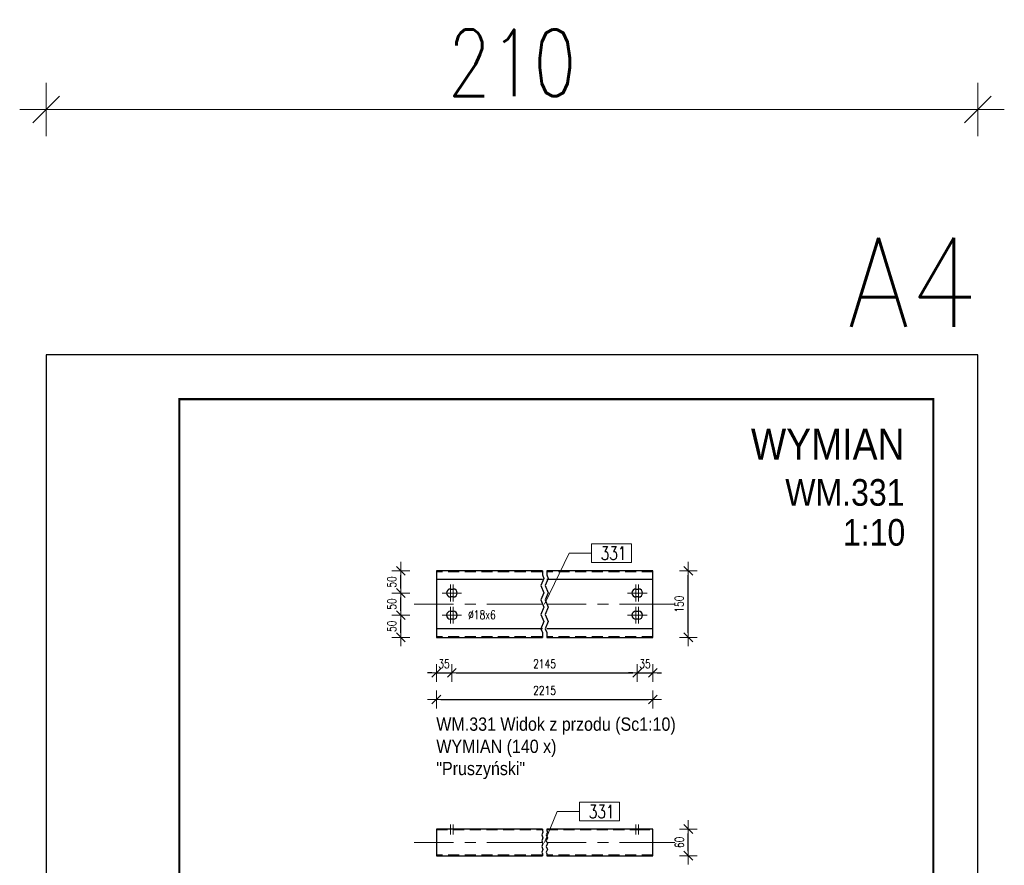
# Model space of a CAD drawing. Header units: millimetres. Extents: x -113 to 109, y 8222 to 8595.
# Tile 4 of 4: x -113 to 109, y 8404 to 8595. Entities that reach past the tile are written whole.
import ezdxf
from ezdxf.enums import TextEntityAlignment as Align

# ---------------------------------------------------------------- set-up
doc = ezdxf.new("R2010")
doc.units = ezdxf.units.MM
doc.header["$LTSCALE"] = 10
doc.linetypes.add('HIDDEN', pattern=[0.375, 0.25, -0.125])
doc.linetypes.add('MITTE', pattern=[2, 1.25, -0.25, 0.25, -0.25])
doc.layers.get('Defpoints').update_dxf_attribs({"color": 1})
doc.layers.add('_FORMATKA', color=8, linetype='Continuous', plot=False)
for name, color, linetype, lineweight in [('_RAMKA', 7, 'Continuous', 35), ('PS_Bolt', 4, 'Continuous', 13), ('PS_DIM', 4, 'Continuous', 13), ('PS_Hidden', 2, 'HIDDEN', 9), ('PS_Mid', 5, 'MITTE', 15), ('PS_Pos', 1, 'Continuous', 15), ('PS_Shape', 161, 'Continuous', 30), ('PS_SOLID', 7, 'Continuous', 30), ('PS_TEXT', 3, 'Continuous', 18)]:
    doc.layers.add(name, color=color, linetype=linetype, lineweight=lineweight)
doc.styles.add('ARIAL', font='arial.ttf')
doc.styles.add('gil', font='txt', dxfattribs={"width": 0.9})
doc.styles.add('simplex', font='simplex.shx', dxfattribs={"width": 0.75})
doc.dimstyles.new('1_10_PRZ', dxfattribs={"dimtxt": 2, "dimasz": 1, "dimexe": 2, "dimexo": 5, "dimgap": 1, "dimtad": 1, "dimdec": 0, "dimlfac": 10, "dimtxsty": 'simplex', "dimblk": 'dimznak', "dimcen": 2, "dimse1": 1, "dimse2": 1, "dimclrt": 3, "dimadec": 1, "dimazin": 0, "dimtfac": 1, "dimtdec": 0, "dimtix": 1, "dimtmove": 2, "dimatfit": 3, "dimldrblk": 'dim-grot', "dimfxl": 1, "dimarcsym": 0})
doc.dimstyles.new('1_10_PRZ_DS1-LS10', dxfattribs={"dimtxt": 2, "dimasz": 1, "dimexe": 2, "dimexo": 5, "dimgap": 1, "dimtad": 1, "dimdec": 0, "dimlfac": 10, "dimtxsty": 'simplex', "dimblk": 'dimznak', "dimcen": 2, "dimse1": 1, "dimse2": 1, "dimclrt": 3, "dimadec": 1, "dimazin": 0, "dimtfac": 1, "dimtdec": 0, "dimtix": 1, "dimtmove": 2, "dimatfit": 3, "dimldrblk": 'dim-grot', "dimfxl": 1, "dimarcsym": 0})

# ---------------------------------------------------------------- blocks, each defined once
blk = doc.blocks.new('dimznak')
at = {"color": 0}
for points in [[(0, 2), (0, -2)], [(-2, 0), (2, 0)]]:
    blk.add_lwpolyline(points, dxfattribs=at)
at = {"color": 2}
blk.add_lwpolyline([(1, 1), (-1, -1)], dxfattribs=at)
blk = doc.blocks.new('*D25')
at = {"color": 252, "lineweight": -2, "transparency": 16777216}
blk.add_line((-207, 352.33), (-3, 352.33), dxfattribs=at)
at = {"layer": 'Defpoints', "color": 0, "transparency": 16777216}
for p in [(0, 352.33), (-210, 297), (0, 297)]:
    blk.add_point(p, dxfattribs=at)
at = {"color": 252, "lineweight": -2, "transparency": 16777216, "xscale": 3, "yscale": 3, "zscale": 3, "rotation": 180}
blk.add_blockref('dimznak', (-210, 352.33), dxfattribs=at)
at = {"color": 252, "lineweight": -2, "transparency": 16777216, "xscale": 3, "yscale": 3, "zscale": 3}
blk.add_blockref('dimznak', (0, 352.33), dxfattribs=at)
at = {"color": 252, "transparency": 16777216, "insert": (-105, 362.83), "char_height": 15, "attachment_point": 5, "style": 'simplex'}
blk.add_mtext('210', dxfattribs=at)
blk = doc.blocks.new('dim-grot')
blk.add_hatch(color=256).paths.add_polyline_path([(0, 0), (-2, 0.5), (-2, -0.5)])
blk.add_lwpolyline([(0, 0), (-2, 0.5), (-2, -0.5), (0, 0)])
blk = doc.blocks.new('*D30')
at = {"layer": 'Defpoints', "color": 0, "transparency": 16777216}
for p in [(-15.55, 8460.38), (-19.05, 8455.38), (-15.55, 8447.38)]:
    blk.add_point(p, dxfattribs=at)
at = {"layer": 'PS_DIM', "color": 0, "lineweight": -2, "transparency": 16777216}
for p, q in [((-20.05, 8447.38), (-21.05, 8447.38)), ((-19.05, 8447.38), (-15.55, 8447.38)), ((-14.55, 8447.38), (-13.55, 8447.38))]:
    blk.add_line(p, q, dxfattribs=at)
blk.add_blockref('dimznak', (-19.05, 8447.38), dxfattribs=at)
at = {"layer": 'PS_DIM', "color": 0, "lineweight": -2, "transparency": 16777216, "rotation": 180}
blk.add_blockref('dimznak', (-15.55, 8447.38), dxfattribs=at)
at = {"layer": 'PS_DIM', "color": 3, "transparency": 16777216, "insert": (-17.3, 8449.42), "char_height": 2, "attachment_point": 5, "style": 'simplex'}
blk.add_mtext('35', dxfattribs=at)
blk = doc.blocks.new('*D32')
at = {"layer": 'Defpoints', "color": 0, "transparency": 16777216}
for p in [(26.25, 8460.38), (29.75, 8455.38), (29.75, 8447.38)]:
    blk.add_point(p, dxfattribs=at)
at = {"layer": 'PS_DIM', "color": 0, "lineweight": -2, "transparency": 16777216}
for p, q in [((25.25, 8447.38), (24.25, 8447.38)), ((26.25, 8447.38), (29.75, 8447.38)), ((30.75, 8447.38), (31.75, 8447.38))]:
    blk.add_line(p, q, dxfattribs=at)
blk.add_blockref('dimznak', (26.25, 8447.38), dxfattribs=at)
at = {"layer": 'PS_DIM', "color": 0, "lineweight": -2, "transparency": 16777216, "rotation": 180}
blk.add_blockref('dimznak', (29.75, 8447.38), dxfattribs=at)
at = {"layer": 'PS_DIM', "color": 3, "transparency": 16777216, "insert": (28, 8449.42), "char_height": 2, "attachment_point": 5, "style": 'simplex'}
blk.add_mtext('35', dxfattribs=at)
blk = doc.blocks.new('Tytuł rysunku')
at = {"layer": 'PS_TEXT', "style": 'ARIAL', "flags": 4}
for tag, height, p in [('TYTUŁ1', 7, (-61.19, -9.34)), ('TYTUŁ2', 6, (-61.19, -19.72)), ('SKALA', 6, (-61.19, -28.72))]:
    blk.add_attdef(tag, text='', height=height, dxfattribs=at).set_placement(p, align=Align.MIDDLE_CENTER)
blk = doc.blocks.new('*X35')
at = {"color": 1}
for p, q in [((4.85, 8470.38), (4.85, 8469.5)), ((4.85, 8469.5), (5.19, 8468.68)), ((5.85, 8470.38), (5.85, 8469.5)), ((5.85, 8469.5), (6.19, 8468.68)), ((5.19, 8468.68), (4.51, 8467.06)), ((6.19, 8468.68), (5.51, 8467.06)), ((4.51, 8467.06), (5.19, 8465.43)), ((5.19, 8465.43), (4.51, 8463.81)), ((5.51, 8467.06), (6.19, 8465.43)), ((6.19, 8465.43), (5.51, 8463.81)), ((4.51, 8463.81), (5.19, 8462.18)), ((5.51, 8463.81), (6.19, 8462.18)), ((5.19, 8462.18), (4.51, 8460.56)), ((4.51, 8460.56), (5.19, 8458.93)), ((6.19, 8462.18), (5.51, 8460.56)), ((5.51, 8460.56), (6.19, 8458.93)), ((5.19, 8458.93), (4.51, 8457.31)), ((6.19, 8458.93), (5.51, 8457.31)), ((4.51, 8457.31), (4.85, 8456.49)), ((4.85, 8456.49), (4.85, 8455.38)), ((5.51, 8457.31), (5.85, 8456.49)), ((5.85, 8456.49), (5.85, 8455.38))]:
    blk.add_line(p, q, dxfattribs=at)
at = {"layer": 'PS_Hidden', "color": 2, "linetype": 'HIDDEN'}
for p, q in [((4.85, 8470.18), (-19.05, 8470.18)), ((29.75, 8470.18), (5.85, 8470.18)), ((4.85, 8455.58), (-19.05, 8455.58)), ((29.75, 8455.58), (5.85, 8455.58))]:
    blk.add_line(p, q, dxfattribs=at)
at = {"layer": 'PS_Mid', "color": 5, "linetype": 'MITTE'}
for p, q in [((-15.85, 8467.28), (-15.85, 8463.48)), ((-15.25, 8467.28), (-15.25, 8463.48)), ((25.95, 8463.48), (25.95, 8467.28)), ((26.55, 8463.48), (26.55, 8467.28)), ((-17.75, 8465.38), (-13.35, 8465.38)), ((28.45, 8465.38), (24.05, 8465.38)), ((4.85, 8462.88), (-24.05, 8462.88)), ((34.75, 8462.88), (5.85, 8462.88)), ((-15.85, 8462.28), (-15.85, 8458.48)), ((-15.25, 8462.28), (-15.25, 8458.48)), ((25.95, 8458.48), (25.95, 8462.28)), ((26.55, 8458.48), (26.55, 8462.28)), ((-17.75, 8460.38), (-13.35, 8460.38)), ((28.45, 8460.38), (24.05, 8460.38))]:
    blk.add_line(p, q, dxfattribs=at)
at = {"layer": 'PS_SOLID', "color": 7, "linetype": 'Continuous'}
for p, q in [((4.85, 8470.38), (-19.05, 8470.38)), ((-19.05, 8470.38), (-19.05, 8468.48)), ((29.75, 8470.38), (5.85, 8470.38)), ((29.75, 8468.48), (29.75, 8470.38)), ((-19.05, 8468.48), (4.85, 8468.48)), ((-19.05, 8468.48), (-19.05, 8457.28)), ((5.85, 8468.48), (29.75, 8468.48)), ((29.75, 8457.28), (29.75, 8468.48)), ((-15.85, 8466.28), (-15.25, 8466.28)), ((25.95, 8466.28), (26.55, 8466.28)), ((-15.25, 8464.48), (-15.85, 8464.48)), ((26.55, 8464.48), (25.95, 8464.48)), ((-15.85, 8461.28), (-15.25, 8461.28)), ((25.95, 8461.28), (26.55, 8461.28)), ((-15.25, 8459.48), (-15.85, 8459.48)), ((26.55, 8459.48), (25.95, 8459.48)), ((4.85, 8457.28), (-19.05, 8457.28)), ((-19.05, 8457.28), (-19.05, 8455.38)), ((29.75, 8457.28), (5.85, 8457.28)), ((29.75, 8455.38), (29.75, 8457.28)), ((-19.05, 8455.38), (4.85, 8455.38)), ((5.85, 8455.38), (29.75, 8455.38))]:
    blk.add_line(p, q, dxfattribs=at)
at = {"layer": 'PS_SOLID'}
for centre, start, end in [((-15.85, 8465.38), 90, 270), ((-15.25, 8465.38), 270, 90), ((25.95, 8465.38), 90, 270), ((26.55, 8465.38), 270, 90), ((-15.85, 8460.38), 90, 270), ((-15.25, 8460.38), 270, 90), ((25.95, 8460.38), 90, 270), ((26.55, 8460.38), 270, 90)]:
    blk.add_arc(centre, 0.9, start, end, dxfattribs=at)
blk = doc.blocks.new('*X36')
at = {"color": 3, "linetype": 'Continuous'}
blk.add_line((-15.55, 8460.38), (-15.55, 8460.38), dxfattribs=at)
blk.add_line((-15.55, 8460.38), (-15.55, 8460.38), dxfattribs=at)
blk.add_line((-15.55, 8460.38), (-15.55, 8460.38), dxfattribs=at)
blk.add_line((-15.55, 8460.38), (-15.55, 8460.38), dxfattribs=at)
blk.add_line((-15.55, 8460.38), (-15.55, 8460.38), dxfattribs=at)
blk = doc.blocks.new('*X37')
at = {"color": 3, "linetype": 'Continuous'}
blk.add_line((-15.55, 8465.38), (-15.55, 8465.38), dxfattribs=at)
blk.add_line((-15.55, 8465.38), (-15.55, 8465.38), dxfattribs=at)
blk.add_line((-15.55, 8465.38), (-15.55, 8465.38), dxfattribs=at)
blk.add_line((-15.55, 8465.38), (-15.55, 8465.38), dxfattribs=at)
blk.add_line((-15.55, 8465.38), (-15.55, 8465.38), dxfattribs=at)
blk = doc.blocks.new('*X38')
at = {"color": 3, "linetype": 'Continuous'}
blk.add_line((26.25, 8460.38), (26.25, 8460.38), dxfattribs=at)
blk.add_line((26.25, 8460.38), (26.25, 8460.38), dxfattribs=at)
blk.add_line((26.25, 8460.38), (26.25, 8460.38), dxfattribs=at)
blk.add_line((26.25, 8460.38), (26.25, 8460.38), dxfattribs=at)
blk.add_line((26.25, 8460.38), (26.25, 8460.38), dxfattribs=at)
blk = doc.blocks.new('*X39')
at = {"color": 3, "linetype": 'Continuous'}
blk.add_line((26.25, 8465.38), (26.25, 8465.38), dxfattribs=at)
blk.add_line((26.25, 8465.38), (26.25, 8465.38), dxfattribs=at)
blk.add_line((26.25, 8465.38), (26.25, 8465.38), dxfattribs=at)
blk.add_line((26.25, 8465.38), (26.25, 8465.38), dxfattribs=at)
blk.add_line((26.25, 8465.38), (26.25, 8465.38), dxfattribs=at)
blk = doc.blocks.new('*X40')
at = {"color": 1}
for p, q in [((24.93, 8476.44), (15.91, 8476.44)), ((15.91, 8476.44), (15.91, 8472.24)), ((24.93, 8472.24), (24.93, 8476.44)), ((5.35, 8462.88), (10.91, 8474.34)), ((10.91, 8474.34), (15.91, 8474.34)), ((15.91, 8472.24), (24.93, 8472.24))]:
    blk.add_line(p, q, dxfattribs=at)
at = {"color": 2, "style": 'simplex', "width": 0.75}
blk.add_text('331', height=3, dxfattribs=at).set_placement((18.01, 8472.84))
blk = doc.blocks.new('*X41')
at = {"color": 3, "style": 'gil', "width": 0.9}
for s, p in [('WM.331 Widok z przodu (Sc1:10)', (-19.05, 8434.33)), ('WYMIAN (140 x)', (-19.05, 8429.33)), ('"Pruszyński"', (-19.05, 8424.33))]:
    blk.add_text(s, height=3, dxfattribs=at).set_placement(p)
blk = doc.blocks.new('*X42')
at = {"color": 1}
for p, q in [((4.85, 8412.18), (4.85, 8411.83)), ((4.85, 8411.83), (4.99, 8411.5)), ((5.85, 8412.18), (5.85, 8411.83)), ((5.85, 8411.83), (5.99, 8411.5)), ((4.99, 8411.5), (4.71, 8410.85)), ((4.71, 8410.85), (4.99, 8410.2)), ((4.99, 8410.2), (4.71, 8409.55)), ((4.71, 8409.55), (4.99, 8408.9)), ((5.99, 8411.5), (5.71, 8410.85)), ((5.71, 8410.85), (5.99, 8410.2)), ((5.99, 8410.2), (5.71, 8409.55)), ((5.71, 8409.55), (5.99, 8408.9)), ((4.99, 8408.9), (4.71, 8408.25)), ((4.71, 8408.25), (4.99, 8407.6)), ((4.99, 8407.6), (4.71, 8406.95)), ((5.99, 8408.9), (5.71, 8408.25)), ((5.71, 8408.25), (5.99, 8407.6)), ((5.99, 8407.6), (5.71, 8406.95)), ((4.71, 8406.95), (4.85, 8406.63)), ((4.85, 8406.63), (4.85, 8406.18)), ((5.71, 8406.95), (5.85, 8406.63)), ((5.85, 8406.63), (5.85, 8406.18))]:
    blk.add_line(p, q, dxfattribs=at)
at = {"layer": 'PS_Hidden', "color": 2, "linetype": 'HIDDEN'}
for p, q in [((-19.05, 8411.98), (-15.25, 8411.98)), ((-16.75, 8412.18), (-16.75, 8411.98)), ((-15.85, 8412.18), (-15.85, 8411.98)), ((-15.25, 8412.18), (-15.25, 8411.98)), ((-15.25, 8411.98), (4.85, 8411.98)), ((-14.35, 8411.98), (-14.35, 8412.18)), ((5.85, 8411.98), (26.55, 8411.98)), ((25.05, 8412.18), (25.05, 8411.98)), ((25.95, 8411.98), (25.95, 8412.18)), ((26.55, 8412.18), (26.55, 8411.98)), ((26.55, 8411.98), (29.75, 8411.98)), ((27.45, 8411.98), (27.45, 8412.18)), ((4.85, 8406.38), (-19.05, 8406.38)), ((29.75, 8406.38), (5.85, 8406.38))]:
    blk.add_line(p, q, dxfattribs=at)
at = {"layer": 'PS_Mid', "color": 5, "linetype": 'MITTE'}
for p, q in [((-15.85, 8413.18), (-15.85, 8410.98)), ((-15.85, 8413.18), (-15.85, 8410.98)), ((-15.25, 8413.18), (-15.25, 8410.98)), ((-15.25, 8413.18), (-15.25, 8410.98)), ((25.95, 8413.18), (25.95, 8410.98)), ((25.95, 8413.18), (25.95, 8410.98)), ((26.55, 8413.18), (26.55, 8410.98)), ((26.55, 8413.18), (26.55, 8410.98)), ((4.85, 8409.18), (-24.05, 8409.18)), ((34.75, 8409.18), (5.85, 8409.18))]:
    blk.add_line(p, q, dxfattribs=at)
at = {"layer": 'PS_SOLID', "color": 7, "linetype": 'Continuous'}
for p, q in [((4.85, 8412.18), (-19.05, 8412.18)), ((-19.05, 8412.18), (-19.05, 8406.18)), ((29.75, 8412.18), (5.85, 8412.18)), ((29.75, 8406.18), (29.75, 8412.18)), ((-19.05, 8406.18), (4.85, 8406.18)), ((5.85, 8406.18), (29.75, 8406.18))]:
    blk.add_line(p, q, dxfattribs=at)
blk = doc.blocks.new('*X43')
at = {"color": 1}
for p, q in [((5.35, 8409.18), (8.23, 8416.11)), ((8.23, 8416.11), (13.23, 8416.11)), ((22.25, 8418.21), (13.23, 8418.21)), ((13.23, 8418.21), (13.23, 8414.01)), ((22.25, 8414.01), (22.25, 8418.21)), ((13.23, 8414.01), (22.25, 8414.01))]:
    blk.add_line(p, q, dxfattribs=at)
at = {"color": 2, "style": 'simplex', "width": 0.75}
blk.add_text('331', height=3, dxfattribs=at).set_placement((15.33, 8414.61))
blk = doc.blocks.new('*U16')
at = {"layer": '_FORMATKA', "lineweight": -3}
blk.add_lwpolyline([(-210, 0), (0, 0), (0, 297), (-210, 297)], close=True, dxfattribs=at)
at = {"layer": '_RAMKA', "lineweight": -3, "const_width": 0.5}
blk.add_lwpolyline([(-180, 10), (-10, 10), (-10, 287), (-180, 287)], close=True, dxfattribs=at)
at = {"layer": '_FORMATKA', "lineweight": -3, "style": 'simplex', "width": 0.9}
blk.add_text('A4', height=20, dxfattribs=at).set_placement((0, 303.35), align=Align.RIGHT)
dim = blk.add_linear_dim(base=(0, 352.33), p1=(-210, 297), p2=(0, 297), dimstyle='1_10_PRZ', override={"dimscale": 3, "dimtxt": 5, "dimlfac": 1, "dimclrd": 252, "dimclrt": 252})
dim.commit()
dim.dimension.update_dxf_attribs({"geometry": '*D25', "text_midpoint": (-105, 362.83)})

msp = doc.modelspace()

# ---------------------------------------------------------------- block references
ref = msp.add_blockref('Tytuł rysunku', (91.51, 8504.77))
ref.add_attrib('TYTUŁ1', 'WYMIAN', dxfattribs={"layer": 'PS_TEXT', "height": 7, "style": 'gil', "width": 0.9}).set_placement((86.51, 8495.43), align=Align.RIGHT)
ref.add_attrib('TYTUŁ2', 'WM.331', dxfattribs={"layer": 'PS_TEXT', "height": 6, "style": 'gil', "width": 0.9}).set_placement((86.51, 8485.05), align=Align.RIGHT)
ref.add_attrib('SKALA', '1:10', dxfattribs={"layer": 'PS_TEXT', "height": 6, "style": 'gil', "width": 0.9}).set_placement((86.68, 8476.05), align=Align.RIGHT)
at = {"layer": 'PS_Bolt', "color": 3}
for name in ['*X37', '*X39', '*X36', '*X38']:
    msp.add_blockref(name, (0, 0), dxfattribs=at)
at = {"layer": 'PS_DIM'}
msp.add_blockref('*U16', (103.01, 8222.04), dxfattribs=at)
at = {"layer": 'PS_Pos'}
for name in ['*X40', '*X43']:
    msp.add_blockref(name, (0, 0), dxfattribs=at)
at = {"layer": 'PS_Shape', "color": 5}
for name in ['*X35', '*X42']:
    msp.add_blockref(name, (0, 0), dxfattribs=at)
at = {"layer": 'PS_TEXT'}
msp.add_blockref('*X41', (0, 0), dxfattribs=at)

# ---------------------------------------------------------------- texts
at = {"layer": 'PS_DIM', "insert": (-11.88, 8460.47), "char_height": 2, "attachment_point": 4, "style": 'simplex'}
msp.add_mtext('\\A1;%%c18x6', dxfattribs=at)

# ---------------------------------------------------------------- dimensions: what is measured, and where the dimension line sits
at = {"layer": 'PS_DIM'}
for base, p1, p2, location in [((-27.05, 8470.38), (-15.55, 8465.38), (-19.05, 8470.38), (-29.09, 8467.88)), ((37.75, 8470.38), (29.75, 8455.38), (29.75, 8470.38), (35.71, 8462.88)), ((-27.05, 8465.38), (-15.55, 8460.38), (-15.55, 8465.38), (-29.09, 8462.88)), ((-27.05, 8460.38), (-19.05, 8455.38), (-15.55, 8460.38), (-29.09, 8457.88))]:
    msp.add_linear_dim(base=base, p1=p1, p2=p2, angle=90, location=location, dimstyle='1_10_PRZ_DS1-LS10', dxfattribs=at).render()
for base, p1, p2, picture, middle in [((-15.55, 8447.38), (-19.05, 8455.38), (-15.55, 8460.38), '*D30', (-17.3, 8449.42)), ((29.75, 8447.38), (26.25, 8460.38), (29.75, 8455.38), '*D32', (28, 8449.42))]:
    dim = msp.add_linear_dim(base=base, p1=p1, p2=p2, dimstyle='1_10_PRZ_DS1-LS10', dxfattribs=at)
    dim.commit()
    dim.dimension.update_dxf_attribs({"geometry": picture, "text_midpoint": middle, "dimtype": 128})
for base, p1, p2, location, text in [((26.25, 8447.38), (-15.55, 8460.38), (26.25, 8460.38), (5.35, 8449.42), '2145'), ((29.75, 8441.38), (-19.05, 8455.38), (29.75, 8455.38), (5.35, 8443.42), '2215')]:
    msp.add_linear_dim(base=base, p1=p1, p2=p2, location=location, text=text, dimstyle='1_10_PRZ_DS1-LS10', dxfattribs=at).render()
msp.add_linear_dim(base=(37.75, 8412.18), p1=(29.75, 8406.18), p2=(29.75, 8412.18), angle=90, dimstyle='1_10_PRZ', dxfattribs=at).render()

doc.saveas('drawing.dxf')
